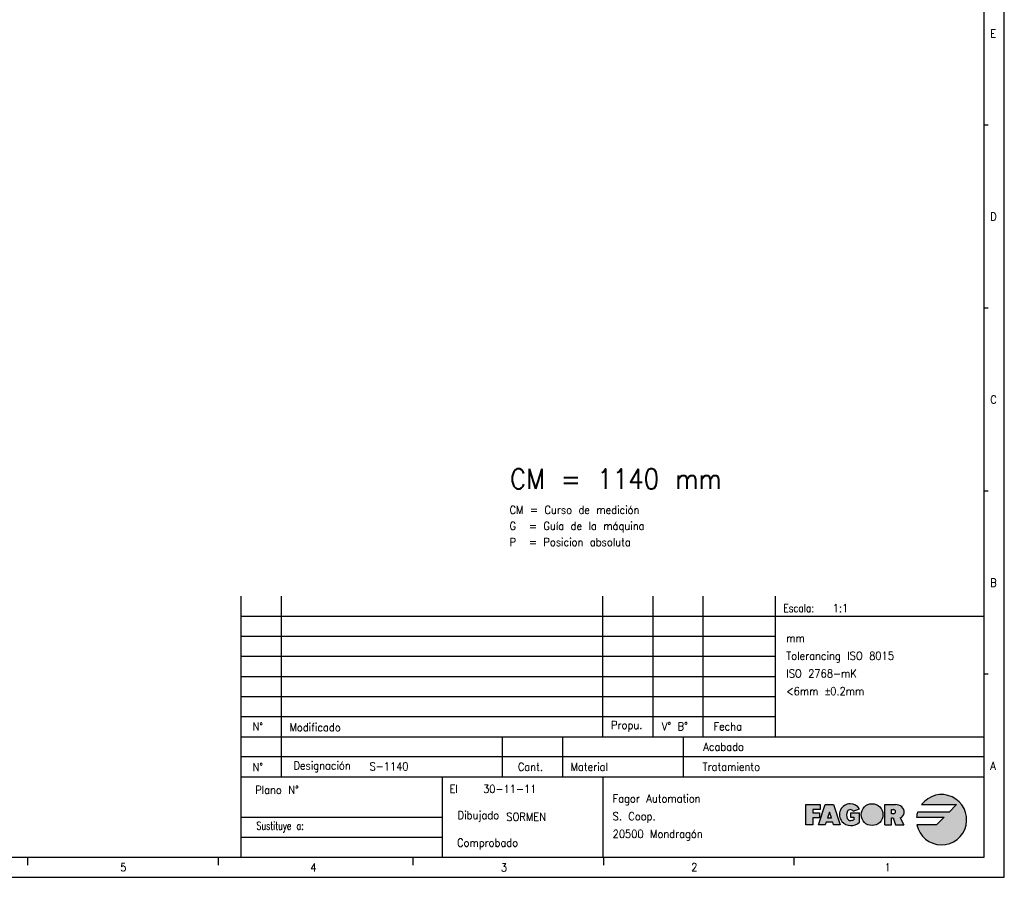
# Model space of a CAD drawing. Header units: inches. Extents: x -1131 to 977, y -1236 to -816.
# Tile 8 of 11: x -782 to -537, y -1236 to -1023. Entities that reach past the tile are written whole.
import ezdxf

# ---------------------------------------------------------------- set-up
doc = ezdxf.new("R2010")
doc.units = ezdxf.units.IN
doc.layers.add('1', color=7, linetype='Continuous')
doc.styles.add('CONVERTER_11', font='txt.shx', dxfattribs={"width": 0.9})
doc.styles.add('CONVERTER_12', font='txt.shx', dxfattribs={"width": 0.81})
doc.styles.add('CONVERTER_13', font='txt.shx', dxfattribs={"width": 0.72})

# ---------------------------------------------------------------- blocks, each defined once
blk = doc.blocks.new('tolerancias', base_point=(-593.9999999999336, -1200.999999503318))
at = {"layer": '1', "color": 7}
blk.add_point((-593.9999999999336, -1200.999999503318), dxfattribs=at)
at = {"layer": '1', "color": 2, "insert": (-591.2900249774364, -1183.07116570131), "char_height": 2, "attachment_point": 4, "line_spacing_factor": 1.32052821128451, "style": 'CONVERTER_11'}
blk.add_mtext('mm\\PTolerancing ISO 8015\\PISO 2768-mK\\P<6mm {\\Fgdt;`}0.2mm', dxfattribs=at)
blk = doc.blocks.new('Marco_a2', base_point=(-833.9999999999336, -1025.999999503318))
at = {"layer": '1', "linetype": 'Continuous'}
h = blk.add_hatch(color=2, dxfattribs=at)
edge = h.paths.add_edge_path()
edge.add_line((-548.8828581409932, -1217.906382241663), (-550.7578581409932, -1219.781382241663))
edge.add_line((-550.7578581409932, -1219.781382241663), (-558.5949781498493, -1219.781382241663))
edge.add_arc((-552.6328581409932, -1221.656382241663), 6.250000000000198, 162.5423968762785, 174.2608295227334)
edge.add_line((-558.8515296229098, -1221.031382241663), (-552.0078581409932, -1221.031382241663))
edge.add_line((-552.0078581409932, -1221.031382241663), (-553.8828581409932, -1222.906382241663))
edge.add_line((-553.8828581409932, -1222.906382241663), (-558.7565824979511, -1222.906382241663))
edge.add_arc((-552.6328581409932, -1221.656382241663), 6.249999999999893, 191.5369590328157, 503.130102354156)
edge.add_line((-557.6328581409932, -1217.906382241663), (-548.8828581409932, -1217.906382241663))
blk.add_hatch(color=2, dxfattribs=at).paths.add_polyline_path([(-582.8411914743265, -1219.156382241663), (-584.7161914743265, -1219.156382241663), (-584.7161914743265, -1219.989715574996), (-583.04952480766, -1219.989715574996), (-583.04952480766, -1220.82304890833), (-583.04952480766, -1221.239715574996), (-584.7161914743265, -1221.239715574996), (-584.7161914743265, -1222.906382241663), (-586.3828581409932, -1222.906382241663), (-586.3828581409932, -1217.906382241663), (-582.8411914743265, -1217.906382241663)])
h = blk.add_hatch(color=2, dxfattribs=at)
h.paths.add_polyline_path([(-579.5078581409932, -1222.906382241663), (-579.7161914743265, -1222.281382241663), (-581.3828581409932, -1222.281382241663), (-581.5911914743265, -1222.906382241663), (-583.2578581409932, -1222.906382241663), (-581.5911914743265, -1217.906382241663), (-579.5078581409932, -1217.906382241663), (-577.8411914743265, -1222.906382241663)])
h.paths.add_polyline_path([(-580.54952480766, -1219.781382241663), (-581.035635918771, -1221.239715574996), (-580.0634136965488, -1221.239715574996)], flags=16)
h = blk.add_hatch(color=2, dxfattribs=at)
edge = h.paths.add_edge_path()
edge.add_arc((-575.3411914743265, -1220.406382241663), 2.70833333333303, 90, 219.5977388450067)
edge.add_arc((-575.1625159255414, -1220.010442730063), 3.104272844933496, 223.1289646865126, 312.9832702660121)
edge.add_line((-573.0460699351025, -1222.281382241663), (-573.0460699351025, -1219.989715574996))
edge.add_line((-573.0460699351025, -1219.989715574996), (-575.3377366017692, -1219.989715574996))
edge.add_line((-575.3377366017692, -1219.989715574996), (-575.3377366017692, -1221.031382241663))
edge.add_line((-575.3377366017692, -1221.031382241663), (-574.5044032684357, -1221.031382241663))
edge.add_line((-574.5044032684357, -1221.031382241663), (-574.5044032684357, -1221.656382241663))
edge.add_arc((-575.3377366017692, -1220.093882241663), 1.770833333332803, 270, 298.0724869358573, ccw=False)
edge.add_arc((-575.3377366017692, -1221.031382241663), 0.8333333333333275, 202.6198649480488, 270, ccw=False)
edge.add_arc((-574.0877366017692, -1220.51054890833), 2.187500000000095, 154.6230664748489, 202.6198649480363, ccw=False)
edge.add_arc((-575.3401044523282, -1219.989718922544), 0.8353864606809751, 29.918998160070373, 150.0810018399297, ccw=False)
edge.add_line((-574.6160487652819, -1219.57304890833), (-573.0590141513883, -1218.94804890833))
edge.add_arc((-575.3411914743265, -1220.406382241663), 2.708333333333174, 32.57897039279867, 90)
h = blk.add_hatch(color=2, dxfattribs=at)
edge = h.paths.add_edge_path()
edge.add_arc((-569.9246980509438, -1220.406382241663), 2.708333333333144, 0, 360)
h = blk.add_hatch(color=2, dxfattribs=at)
edge = h.paths.add_edge_path()
edge.add_arc((-563.5677583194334, -1219.730065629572), 1.643411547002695, -66.72332945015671, 50.76130987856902, ccw=False)
edge.add_line((-562.9183289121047, -1221.239715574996), (-561.9917544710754, -1222.906382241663))
edge.add_line((-561.9917544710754, -1222.906382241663), (-564.0734800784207, -1222.906382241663))
edge.add_line((-564.0734800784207, -1222.906382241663), (-564.6984800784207, -1221.239715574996))
edge.add_line((-564.6984800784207, -1221.239715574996), (-565.1151467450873, -1221.239715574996))
edge.add_line((-565.1151467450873, -1221.239715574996), (-565.1151467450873, -1222.906382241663))
edge.add_line((-565.1151467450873, -1222.906382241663), (-566.7818134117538, -1222.906382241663))
edge.add_line((-566.7818134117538, -1222.906382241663), (-566.7818134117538, -1217.906382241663))
edge.add_line((-566.7818134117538, -1217.906382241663), (-565.1151467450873, -1217.906382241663))
edge.add_line((-565.1151467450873, -1217.906382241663), (-564.0734800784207, -1217.906382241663))
edge.add_arc((-564.0734800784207, -1220.349287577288), 2.44290533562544, 50.761309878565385, 90, ccw=False)
edge = h.paths.add_edge_path(flags=16)
edge.add_arc((-564.5943134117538, -1219.677215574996), 0.520833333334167, 270, 450)
edge.add_line((-564.5943134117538, -1219.156382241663), (-565.1151467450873, -1219.156382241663))
edge.add_line((-565.1151467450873, -1219.156382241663), (-565.1151467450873, -1220.19804890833))
edge.add_line((-565.1151467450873, -1220.19804890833), (-564.5943134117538, -1220.19804890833))
at = {"layer": '1', "color": 2, "linetype": 'Continuous'}
for p, q in [((-536.9999999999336, -1235.999999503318), (-536.9999999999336, -815.999999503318)), ((-540.9999999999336, -1048.777777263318), (-541.9999999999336, -1048.777777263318)), ((-540.9999999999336, -1094.333332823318), (-541.9999999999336, -1094.333332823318)), ((-540.9999999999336, -1139.888888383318), (-541.9999999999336, -1139.888888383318)), ((-726.9999999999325, -1170.999999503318), (-541.9999999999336, -1170.999999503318)), ((-726.9999999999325, -1175.999999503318), (-593.9999999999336, -1175.999999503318)), ((-726.9999999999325, -1180.999999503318), (-593.9999999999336, -1180.999999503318)), ((-726.9999999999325, -1185.999999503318), (-593.9999999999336, -1185.999999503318)), ((-540.9999999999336, -1185.444443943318), (-541.9999999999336, -1185.444443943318)), ((-726.9999999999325, -1190.999999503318), (-593.9999999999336, -1190.999999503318)), ((-726.9999999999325, -1195.999999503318), (-593.9999999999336, -1195.999999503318)), ((-541.9999999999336, -1205.999999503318), (-726.9999999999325, -1205.999999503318)), ((-586.3828581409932, -1217.906382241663), (-582.8411914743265, -1217.906382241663)), ((-586.3828581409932, -1222.906382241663), (-586.3828581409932, -1217.906382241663)), ((-583.2578581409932, -1222.906382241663), (-581.5911914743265, -1217.906382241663)), ((-582.8411914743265, -1217.906382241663), (-582.8411914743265, -1219.156382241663)), ((-581.5911914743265, -1217.906382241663), (-579.5078581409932, -1217.906382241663)), ((-579.5078581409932, -1217.906382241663), (-577.8411914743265, -1222.906382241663)), ((-566.7818134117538, -1217.906382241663), (-565.1151467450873, -1217.906382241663)), ((-566.7818134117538, -1222.906382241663), (-566.7818134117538, -1217.906382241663)), ((-565.1151467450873, -1217.906382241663), (-564.0734800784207, -1217.906382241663)), ((-557.6328581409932, -1217.906382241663), (-548.8828581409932, -1217.906382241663)), ((-548.8828581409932, -1217.906382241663), (-550.7578581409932, -1219.781382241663)), ((-584.7161914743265, -1219.156382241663), (-584.7161914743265, -1219.989715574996)), ((-582.8411914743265, -1219.156382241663), (-584.7161914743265, -1219.156382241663)), ((-584.7161914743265, -1219.989715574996), (-583.04952480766, -1219.989715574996)), ((-583.04952480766, -1219.989715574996), (-583.04952480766, -1220.82304890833)), ((-583.04952480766, -1220.82304890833), (-583.04952480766, -1221.239715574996)), ((-580.54952480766, -1219.781382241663), (-581.035635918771, -1221.239715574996)), ((-580.0634136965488, -1221.239715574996), (-580.54952480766, -1219.781382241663)), ((-575.3377366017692, -1219.989715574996), (-573.0460699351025, -1219.989715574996)), ((-575.3377366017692, -1219.989715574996), (-575.3377366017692, -1221.031382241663)), ((-574.6160487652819, -1219.57304890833), (-573.0590141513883, -1218.94804890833)), ((-573.0460699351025, -1222.281382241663), (-573.0460699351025, -1219.989715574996)), ((-565.1151467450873, -1219.156382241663), (-564.5943134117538, -1219.156382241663)), ((-565.1151467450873, -1220.19804890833), (-565.1151467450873, -1219.156382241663)), ((-564.5943134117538, -1220.19804890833), (-565.1151467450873, -1220.19804890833)), ((-550.7578581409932, -1219.781382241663), (-558.5949781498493, -1219.781382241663)), ((-584.7161914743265, -1222.906382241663), (-586.3828581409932, -1222.906382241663)), ((-584.7161914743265, -1221.239715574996), (-584.7161914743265, -1222.906382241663)), ((-583.04952480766, -1221.239715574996), (-584.7161914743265, -1221.239715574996)), ((-581.5911914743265, -1222.906382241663), (-583.2578581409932, -1222.906382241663)), ((-581.3828581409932, -1222.281382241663), (-581.5911914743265, -1222.906382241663)), ((-579.7161914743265, -1222.281382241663), (-581.3828581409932, -1222.281382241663)), ((-581.035635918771, -1221.239715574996), (-580.0634136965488, -1221.239715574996)), ((-579.5078581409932, -1222.906382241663), (-579.7161914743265, -1222.281382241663)), ((-577.8411914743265, -1222.906382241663), (-579.5078581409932, -1222.906382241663)), ((-575.3377366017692, -1221.031382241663), (-574.5044032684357, -1221.031382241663)), ((-574.5044032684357, -1221.031382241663), (-574.5044032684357, -1221.656382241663)), ((-566.7818134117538, -1222.906382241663), (-565.1151467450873, -1222.906382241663)), ((-565.1151467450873, -1222.906382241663), (-565.1151467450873, -1221.239715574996)), ((-565.1151467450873, -1221.239715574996), (-564.6984800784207, -1221.239715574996)), ((-564.6984800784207, -1221.239715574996), (-564.0734800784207, -1222.906382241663)), ((-564.0734800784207, -1222.906382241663), (-561.9917544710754, -1222.906382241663)), ((-562.9183289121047, -1221.239715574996), (-561.9917544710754, -1222.906382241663)), ((-558.8515296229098, -1221.031382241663), (-552.0078581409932, -1221.031382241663)), ((-553.8828581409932, -1222.906382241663), (-558.7565824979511, -1222.906382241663)), ((-552.0078581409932, -1221.031382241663), (-553.8828581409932, -1222.906382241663)), ((-726.9999999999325, -1225.999999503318), (-676.9999999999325, -1225.999999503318)), ((-780.1833333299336, -1230.999999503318), (-780.1833333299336, -1232.999999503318)), ((-732.7666666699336, -1230.999999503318), (-732.7666666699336, -1232.999999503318)), ((-684.2499999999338, -1230.999999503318), (-684.2499999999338, -1232.999999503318)), ((-636.8333333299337, -1230.999999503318), (-636.8333333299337, -1232.999999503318)), ((-589.4166666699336, -1230.999999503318), (-589.4166666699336, -1232.999999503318)), ((-1130.999999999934, -1235.999999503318), (-536.9999999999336, -1235.999999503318))]:
    blk.add_line(p, q, dxfattribs=at)
at = {"layer": '1', "color": 7, "linetype": 'Continuous'}
for p, q in [((-541.9999999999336, -1230.999999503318), (-541.9999999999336, -820.999999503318)), ((-726.9999999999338, -1230.999999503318), (-726.9999999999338, -1165.999999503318)), ((-716.9999999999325, -1210.999999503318), (-716.9999999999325, -1165.999999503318)), ((-636.9999999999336, -1200.999999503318), (-636.9999999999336, -1165.999999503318)), ((-624.4999999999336, -1165.999999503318), (-624.4999999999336, -1200.999999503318)), ((-611.9999999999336, -1200.999999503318), (-611.9999999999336, -1165.999999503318)), ((-593.9999999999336, -1200.999999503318), (-593.9999999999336, -1165.999999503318)), ((-726.9999999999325, -1200.999999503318), (-661.9999999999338, -1200.999999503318)), ((-661.9999999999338, -1200.999999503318), (-646.9999999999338, -1200.999999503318)), ((-661.9999999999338, -1200.999999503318), (-661.9999999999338, -1210.999999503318)), ((-646.9999999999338, -1200.999999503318), (-541.9999999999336, -1200.999999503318)), ((-646.9999999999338, -1200.999999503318), (-646.9999999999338, -1210.999999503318)), ((-616.9999999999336, -1200.999999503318), (-616.9999999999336, -1210.999999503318)), ((-726.9999999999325, -1210.999999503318), (-541.9999999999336, -1210.999999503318)), ((-676.9999999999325, -1210.999999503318), (-676.9999999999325, -1220.999999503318)), ((-636.9999999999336, -1210.999999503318), (-636.9999999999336, -1230.999999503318)), ((-726.9999999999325, -1220.999999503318), (-676.9999999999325, -1220.999999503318)), ((-676.9999999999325, -1220.999999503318), (-676.9999999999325, -1225.999999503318)), ((-676.9999999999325, -1225.999999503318), (-676.9999999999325, -1230.999999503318)), ((-1110.999999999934, -1230.999999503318), (-541.9999999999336, -1230.999999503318))]:
    blk.add_line(p, q, dxfattribs=at)
at = {"layer": '1', "color": 2, "linetype": 'Continuous'}
blk.add_circle((-569.9246980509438, -1220.406382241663), 2.708333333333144, dxfattribs=at)
for centre, radius, start, end in [((-552.6328581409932, -1221.656382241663), 6.249999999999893, 191.5369590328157, 143.130102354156), ((-575.3411914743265, -1220.406382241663), 2.70833333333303, 90, 219.5977388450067), ((-575.3411914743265, -1220.406382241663), 2.708333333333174, 32.57897039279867, 90), ((-564.0734800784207, -1220.349287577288), 2.44290533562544, 50.76130987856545, 90), ((-574.0877366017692, -1220.51054890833), 2.187500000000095, 154.6230664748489, 202.6198649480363), ((-575.3401044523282, -1219.989718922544), 0.8353864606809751, 29.91899816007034, 150.0810018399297), ((-564.5943134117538, -1219.677215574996), 0.520833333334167, 270, 90), ((-563.5677583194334, -1219.730065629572), 1.643411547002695, 293.2766705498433, 50.76130987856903), ((-552.6328581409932, -1221.656382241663), 6.250000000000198, 162.5423968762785, 174.2608295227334), ((-575.1625159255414, -1220.010442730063), 3.104272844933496, 223.1289646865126, 312.9832702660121), ((-575.3377366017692, -1221.031382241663), 0.8333333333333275, 202.6198649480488, 270), ((-575.3377366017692, -1220.093882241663), 1.770833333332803, 270, 298.0724869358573)]:
    blk.add_arc(centre, radius, start, end, dxfattribs=at)
at = {"layer": '1', "color": 2}
for s, height, style, width, p in [('CM = 1140 mm', 5, 'CONVERTER_11', 0.9, (-660.096185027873, -1139.33055509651)), ('Escala:', 2, 'CONVERTER_12', 0.81, (-591.9999999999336, -1169.999999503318)), ('1:1', 2, 'CONVERTER_11', 0.9, (-579.709983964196, -1169.999999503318)), ('S-1140', 2, 'CONVERTER_11', 0.9, (-695.052735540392, -1209.39190668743)), ('El', 2, 'CONVERTER_11', 0.9, (-675.1434691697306, -1214.999999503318)), ('30-11-11', 2, 'CONVERTER_11', 0.9, (-666.776433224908, -1214.999999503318)), ('SORMEN', 2, 'CONVERTER_11', 0.9, (-660.987058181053, -1221.94816925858))]:
    blk.add_text(s, height=height, dxfattribs=dict(at, style=style, width=width)).set_placement(p)
at = {"layer": '1', "color": 2, "char_height": 2}
for s, insert, attachment_point, line_spacing_factor, style in [('E', (-540.4999999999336, -1025.999999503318), 4, 1.20048019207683, 'CONVERTER_11'), ('D', (-540.4999999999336, -1071.555555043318), 4, 1.20048019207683, 'CONVERTER_11'), ('C', (-540.4999999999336, -1117.111110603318), 4, 1.20048019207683, 'CONVERTER_11'), ('CM = Curso de medición\\PG  = Guía de la máquina\\PP  = Posicion absoluta', (-660.195234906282, -1153.55478319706), 7, 1.20048019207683, 'CONVERTER_11'), ('B', (-540.4999999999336, -1162.666666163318), 4, 1.20048019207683, 'CONVERTER_11'), ('N°', (-722.8785436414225, -1198.499999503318), 5, 1.32052821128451, 'CONVERTER_11'), ('Modificado', (-714.9733272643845, -1198.66841579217), 4, 1.32052821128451, 'CONVERTER_11'), ('Propu.', (-634.9123069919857, -1198.432247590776), 4, 1.32052821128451, 'CONVERTER_11'), ('V° B°', (-622.2635471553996, -1198.432247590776), 4, 1.20048019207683, 'CONVERTER_11'), ('Fecha', (-609.4061412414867, -1198.432247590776), 4, 1.32052821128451, 'CONVERTER_11'), ('Acabado', (-601.8340184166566, -1203.499999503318), 6, 1.32052821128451, 'CONVERTER_11'), ('N°', (-722.8785436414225, -1208.576742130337), 5, 1.32052821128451, 'CONVERTER_11'), ('Designación', (-713.9999999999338, -1208.499999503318), 4, 1.32052821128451, 'CONVERTER_11'), ('Cant.', (-654.9999999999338, -1208.499999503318), 5, 1.32052821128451, 'CONVERTER_11'), ('Material', (-644.9999999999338, -1208.499999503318), 4, 1.32052821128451, 'CONVERTER_11'), ('Tratamiento', (-597.8340184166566, -1208.499999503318), 6, 1.32052821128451, 'CONVERTER_11'), ('A', (-540.4999999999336, -1208.222221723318), 4, 1.20048019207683, 'CONVERTER_11'), ('Plano N°', (-712.6680620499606, -1214.255517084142), 6, 1.32052821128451, 'CONVERTER_11'), ('Fagor Automation\\PS. Coop.\\P20500 Mondragón', (-634.5265710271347, -1221.135417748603), 4, 1.32052821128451, 'CONVERTER_11'), ('Dibujado', (-662.7801547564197, -1220.86822672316), 6, 1.32052821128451, 'CONVERTER_11'), ('Sustituye a:', (-711.4395793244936, -1223.499999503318), 6, 1.32052821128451, 'CONVERTER_13'), ('Comprobado', (-658.0567907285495, -1227.717104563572), 6, 1.32052821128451, 'CONVERTER_11'), ('5', (-757.1239302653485, -1233.512129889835), 4, 1.20048019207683, 'CONVERTER_11'), ('4', (-709.7936244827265, -1233.570132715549), 4, 1.20048019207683, 'CONVERTER_11'), ('3', (-662.3488394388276, -1233.559753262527), 4, 1.20048019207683, 'CONVERTER_11'), ('2', (-614.9745736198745, -1233.495034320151), 4, 1.20048019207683, 'CONVERTER_11'), ('1', (-566.8083333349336, -1233.502360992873), 4, 1.20048019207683, 'CONVERTER_11')]:
    blk.add_mtext(s, dxfattribs=dict(at, insert=insert, attachment_point=attachment_point, line_spacing_factor=line_spacing_factor, style=style))
blk = doc.blocks.new('Top', base_point=(-833.9999999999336, -1025.999999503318))
blk.add_blockref('Marco_a2', (-833.9999999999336, -1025.999999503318))
blk = doc.blocks.new('_dummy_frame', base_point=(-1130.999999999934, -1235.999999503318))
blk.add_blockref('Top', (-833.9999999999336, -1025.999999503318))
at = {"layer": '1'}
blk.add_blockref('tolerancias', (-593.9999999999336, -1200.999999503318), dxfattribs=at)

msp = doc.modelspace()

# ---------------------------------------------------------------- block references
at = {"layer": '1'}
msp.add_blockref('_dummy_frame', (-1130.999999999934, -1235.999999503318), dxfattribs=at)

doc.saveas('drawing.dxf')
